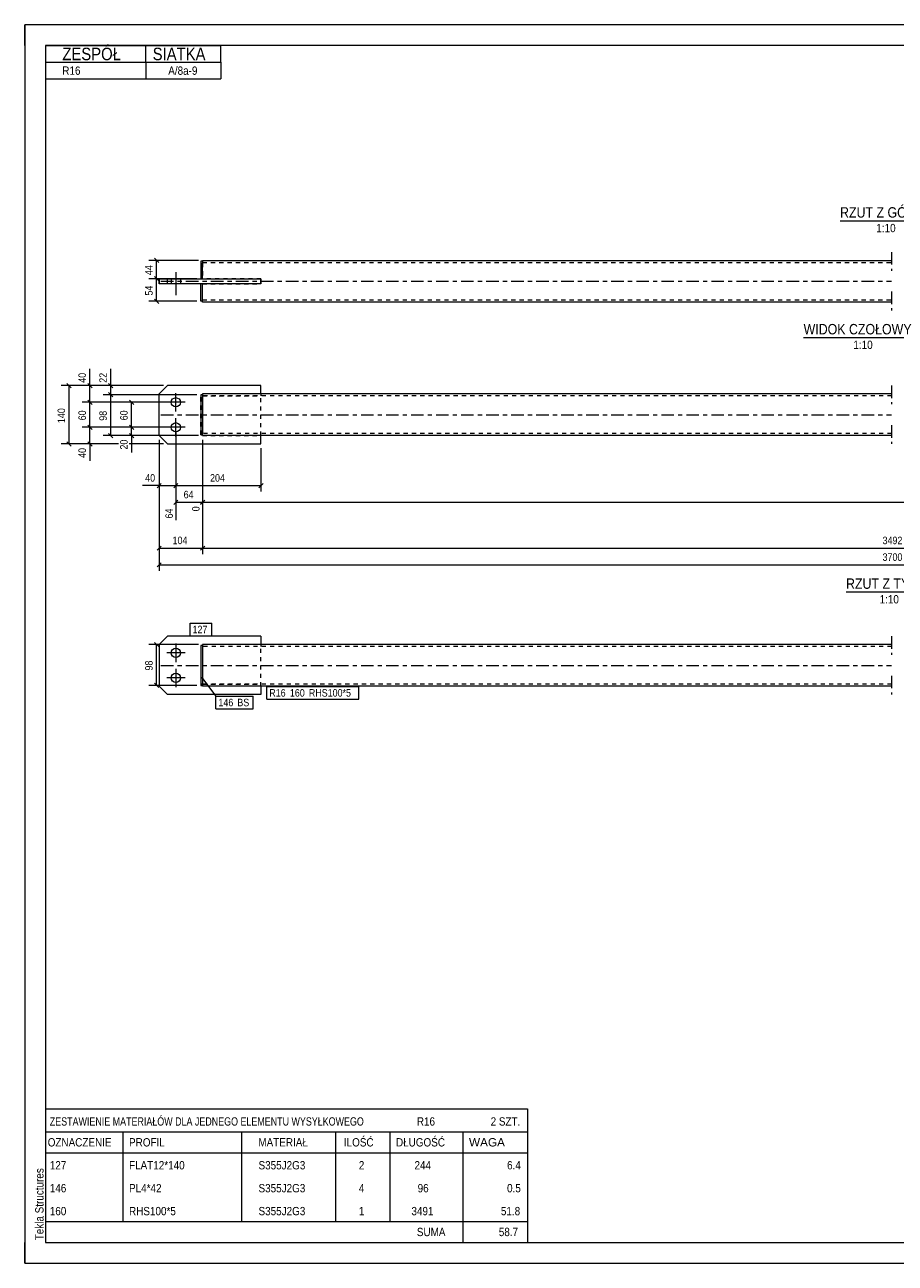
# Model space of a CAD drawing. Header units: millimetres. Extents: x 0 to 420, y 0 to 297.
# Tile 1 of 2: x 0 to 209, y 0 to 297. Entities that reach past the tile are written whole.
import ezdxf

# ---------------------------------------------------------------- set-up
doc = ezdxf.new("R2010")
doc.units = ezdxf.units.MM
for name, pattern in [('XKITLINE00', [0]), ('XKITLINE01', [4, 1, -1, 1, -1]), ('XKITLINE03', [6, 3, -1, 1, -1])]:
    doc.linetypes.add(name, pattern=pattern)
for name, color, linetype, lineweight in [('Arkusz rysunku', 3, 'Continuous', 0), ('Element', 2, 'Continuous', 0), ('Inny typ obiektu', 7, 'Continuous', 0), ('Wymiar', 4, 'Continuous', 0), ('Znak elementu', 2, 'Continuous', 0), ('Śruba', 3, 'Continuous', 0)]:
    doc.layers.add(name, color=color, linetype=linetype, lineweight=lineweight)
doc.styles.add('ARIAL', font='ARIAL.TTF')

msp = doc.modelspace()

# ---------------------------------------------------------------- linework, layer by layer
at = {"layer": 'Arkusz rysunku', "linetype": 'XKITLINE00', "lineweight": 0}
for p, q in [((420, 297), (0, 297)), ((0, 297), (0, 0)), ((0, 292), (0, 297)), ((5, 297), (0, 297)), ((415, 292), (5, 292)), ((5, 292), (5, 5)), ((0, 0), (0, 5)), ((5, 5), (415, 5)), ((0, 0), (420, 0))]:
    msp.add_line(p, q, dxfattribs=at)
at = {"layer": 'Element', "linetype": 'XKITLINE03', "lineweight": 0}
for p, q in [((207.82, 242.5), (207.82, 238)), ((32.62, 235.5), (207.82, 235.5)), ((207.82, 233), (207.82, 228.5)), ((207.82, 210.48), (207.82, 205.98)), ((32.62, 203.48), (207.82, 203.48)), ((207.82, 200.98), (207.82, 196.48)), ((207.82, 150.38), (207.82, 145.88)), ((32.62, 143.38), (207.82, 143.38)), ((207.82, 140.88), (207.82, 136.38))]:
    msp.add_line(p, q, dxfattribs=at)
at = {"layer": 'Element', "linetype": 'XKITLINE00', "lineweight": 0}
for p, q in [((42.62, 240.3), (42.22, 240.3)), ((42.22, 240.3), (42.22, 236.1)), ((42.62, 240.5), (42.62, 240.3)), ((42.62, 240.5), (207.82, 240.5)), ((42.62, 240.3), (42.62, 239.89)), ((42.62, 236.1), (42.62, 239.89)), ((32.22, 236.1), (56.62, 236.1)), ((32.22, 234.9), (32.22, 236.1)), ((56.62, 234.9), (32.22, 234.9)), ((34.22, 234.9), (34.22, 236.1)), ((42.22, 230.7), (42.22, 234.9)), ((42.62, 231.75), (42.62, 234.9)), ((56.62, 236.1), (56.62, 234.9)), ((42.62, 231.11), (42.62, 231.75)), ((42.62, 230.7), (42.22, 230.7)), ((42.62, 230.7), (42.62, 231.11)), ((42.62, 230.6), (42.62, 230.7)), ((42.62, 230.5), (42.62, 230.6)), ((207.82, 230.5), (42.62, 230.5)), ((32.22, 208.48), (34.22, 210.48)), ((32.22, 198.48), (32.22, 208.48)), ((56.62, 210.48), (34.22, 210.48)), ((42.62, 208.28), (42.22, 208.28)), ((42.22, 208.28), (42.22, 198.68)), ((207.82, 208.48), (42.62, 208.48)), ((42.62, 208.48), (42.62, 208.28)), ((42.62, 208.28), (42.62, 207.87)), ((56.62, 208.48), (56.62, 210.48)), ((42.62, 207.87), (42.62, 199.09)), ((42.62, 198.68), (42.62, 199.09)), ((32.22, 198.48), (34.22, 196.48)), ((34.22, 196.48), (56.62, 196.48)), ((42.22, 198.68), (42.62, 198.68)), ((42.62, 198.58), (42.62, 198.68)), ((42.62, 198.48), (42.62, 198.58)), ((207.82, 198.48), (42.62, 198.48)), ((56.62, 196.48), (56.62, 198.48)), ((32.22, 148.38), (34.22, 150.38)), ((56.62, 150.38), (34.22, 150.38)), ((56.62, 150.38), (56.62, 148.38)), ((32.22, 148.38), (32.22, 138.38)), ((42.62, 148.18), (42.22, 148.18)), ((42.22, 148.18), (42.22, 138.58)), ((42.62, 148.38), (42.62, 148.18)), ((207.82, 148.38), (42.62, 148.38)), ((42.62, 148.18), (42.62, 147.77)), ((42.62, 147.77), (42.62, 138.99)), ((32.22, 138.38), (34.22, 136.38)), ((42.22, 138.58), (42.62, 138.58)), ((42.62, 138.58), (42.62, 138.99)), ((42.62, 138.48), (42.62, 138.58)), ((42.62, 138.38), (42.62, 138.48)), ((207.82, 138.38), (42.62, 138.38)), ((56.62, 138.38), (56.62, 136.38)), ((56.62, 136.38), (34.22, 136.38))]:
    msp.add_line(p, q, dxfattribs=at)
at = {"layer": 'Element', "linetype": 'XKITLINE01', "lineweight": 0}
for p, q in [((42.62, 240.3), (42.62, 239.25)), ((42.62, 240), (207.82, 240)), ((42.62, 239.89), (42.62, 236.1)), ((32.22, 236.1), (32.22, 234.9)), ((34.22, 234.9), (34.22, 236.1)), ((42.62, 236.1), (42.22, 236.1)), ((42.62, 234.9), (42.22, 234.9)), ((56.62, 236.1), (42.62, 236.1)), ((42.62, 234.9), (56.62, 234.9)), ((42.62, 231.11), (42.62, 234.9)), ((56.62, 234.9), (56.62, 236.1)), ((56.62, 234.9), (56.62, 236.1)), ((42.62, 230.7), (42.62, 231.11)), ((42.62, 231), (207.82, 231)), ((42.62, 208.28), (42.22, 208.28)), ((42.22, 198.68), (42.22, 208.28)), ((42.62, 208.28), (42.62, 207.87)), ((42.62, 198.68), (42.62, 208.28)), ((207.82, 207.98), (42.62, 207.98)), ((42.62, 207.98), (56.62, 207.98)), ((56.62, 208.48), (56.62, 207.98)), ((56.62, 198.48), (56.62, 208.48)), ((42.62, 207.87), (42.62, 199.09)), ((42.62, 198.68), (42.62, 199.09)), ((42.62, 198.68), (42.22, 198.68)), ((207.82, 198.98), (42.62, 198.98)), ((42.62, 198.48), (42.62, 198.58)), ((42.62, 198.48), (56.62, 198.48)), ((56.62, 198.48), (56.62, 198.98)), ((42.62, 148.18), (42.22, 148.18)), ((42.22, 148.18), (42.22, 138.58)), ((42.62, 148.18), (42.62, 147.77)), ((42.62, 148.18), (42.62, 138.58)), ((207.82, 147.88), (42.62, 147.88)), ((42.62, 147.77), (42.62, 138.99)), ((56.62, 148.38), (56.62, 147.88)), ((56.62, 138.38), (56.62, 148.38)), ((42.62, 138.58), (42.22, 138.58)), ((42.62, 138.94), (42.62, 138.99)), ((42.62, 138.99), (42.62, 138.58)), ((207.82, 138.88), (42.62, 138.88)), ((42.62, 138.88), (56.62, 138.88)), ((56.62, 138.38), (56.62, 138.88)), ((56.62, 138.48), (56.62, 138.38))]:
    msp.add_line(p, q, dxfattribs=at)
at = {"layer": 'Inny typ obiektu', "linetype": 'XKITLINE00', "lineweight": 0}
for p, q in [((5, 292), (47, 292)), ((5, 292), (5, 288)), ((29, 288), (29, 292)), ((47, 288), (47, 292)), ((5, 288), (47, 288)), ((5, 288), (5, 284)), ((29, 288), (29, 284)), ((47, 288), (47, 284)), ((5, 284), (47, 284)), ((195.46, 250), (218.06, 250)), ((186.72, 222), (215.8, 222)), ((196.89, 160.98), (218.19, 160.98)), ((5, 37), (5, 31.5)), ((5, 37), (120.5, 37)), ((120.5, 37), (120.5, 31.5)), ((5, 31.5), (5, 26.5)), ((5, 31.5), (120.5, 31.5)), ((23.5, 31.5), (23.5, 26.5)), ((52, 26.5), (52, 31.5)), ((74.5, 31.5), (74.5, 26.5)), ((87.5, 31.5), (87.5, 26.5)), ((105, 31.5), (105, 26.5)), ((120.5, 31.5), (120.5, 26.5)), ((5, 26.5), (120.5, 26.5)), ((5, 26.5), (5, 21)), ((23.5, 26.5), (23.5, 21)), ((52, 21), (52, 26.5)), ((74.5, 26.5), (74.5, 21)), ((87.5, 26.5), (87.5, 21)), ((105, 26.5), (105, 21)), ((120.5, 26.5), (120.5, 21)), ((5, 21), (5, 15.5)), ((23.5, 21), (23.5, 15.5)), ((52, 15.5), (52, 21)), ((74.5, 21), (74.5, 15.5)), ((87.5, 21), (87.5, 15.5)), ((105, 21), (105, 15.5)), ((120.5, 21), (120.5, 15.5)), ((5, 15.5), (5, 10)), ((23.5, 15.5), (23.5, 10)), ((52, 10), (52, 15.5)), ((74.5, 15.5), (74.5, 10)), ((87.5, 15.5), (87.5, 10)), ((105, 15.5), (105, 10)), ((120.5, 15.5), (120.5, 10)), ((5, 10), (5, 5)), ((5, 10), (120.5, 10)), ((105, 10), (105, 5)), ((120.5, 10), (120.5, 5)), ((5, 5), (120.5, 5))]:
    msp.add_line(p, q, dxfattribs=at)
at = {"layer": 'Wymiar', "linetype": 'XKITLINE00', "lineweight": 0}
for p, q in [((31.11, 241.01), (32.13, 239.99)), ((41.62, 240.5), (29.76, 240.5)), ((31.62, 236.1), (31.62, 240.5)), ((41.22, 236.1), (29.76, 236.1)), ((41.22, 236.1), (29.76, 236.1)), ((31.11, 236.61), (32.13, 235.59)), ((31.11, 236.61), (32.13, 235.59)), ((31.62, 230.7), (31.62, 236.1)), ((41.22, 230.7), (29.76, 230.7)), ((31.11, 231.21), (32.13, 230.19)), ((15.62, 210.48), (15.62, 214.5)), ((15.62, 210.48), (15.62, 214.5)), ((20.62, 210.48), (20.62, 214.5)), ((20.62, 210.48), (20.62, 214.5)), ((10.11, 210.99), (11.13, 209.97)), ((15.11, 210.99), (16.13, 209.97)), ((20.11, 210.99), (21.13, 209.97)), ((31.22, 210.48), (8.76, 210.48)), ((10.62, 196.48), (10.62, 210.48)), ((33.22, 210.48), (13.76, 210.48)), ((15.62, 206.48), (15.62, 210.48)), ((33.22, 210.48), (18.76, 210.48)), ((41.22, 208.28), (18.76, 208.28)), ((41.22, 208.28), (18.76, 208.28)), ((20.11, 208.79), (21.13, 207.77)), ((20.11, 208.79), (21.13, 207.77)), ((20.62, 208.28), (20.62, 210.48)), ((20.62, 198.48), (20.62, 208.28)), ((35.22, 206.48), (13.76, 206.48)), ((35.22, 206.48), (13.76, 206.48)), ((15.11, 206.99), (16.13, 205.97)), ((15.11, 206.99), (16.13, 205.97)), ((15.62, 200.48), (15.62, 206.48)), ((35.22, 206.48), (23.76, 206.48)), ((25.11, 206.99), (26.13, 205.97)), ((25.62, 200.48), (25.62, 206.48)), ((35.22, 200.48), (13.76, 200.48)), ((35.22, 200.48), (13.76, 200.48)), ((15.11, 200.99), (16.13, 199.97)), ((15.11, 200.99), (16.13, 199.97)), ((15.62, 196.48), (15.62, 200.48)), ((35.22, 200.48), (23.76, 200.48)), ((35.22, 200.48), (23.76, 200.48)), ((25.11, 200.99), (26.13, 199.97)), ((25.11, 200.99), (26.13, 199.97)), ((25.62, 198.48), (25.62, 200.48)), ((36.22, 199.48), (36.22, 178.19)), ((36.22, 199.48), (36.22, 185.04)), ((36.22, 199.48), (36.22, 185.04)), ((22.5, 196.48), (8.76, 196.48)), ((10.11, 196.99), (11.13, 195.97)), ((22.5, 196.48), (13.76, 196.48)), ((15.11, 196.99), (16.13, 195.97)), ((15.62, 196.48), (15.62, 192.46)), ((15.62, 196.48), (15.62, 192.46)), ((41.62, 198.48), (18.76, 198.48)), ((20.11, 198.99), (21.13, 197.97)), ((41.62, 198.48), (23.76, 198.48)), ((31.22, 196.48), (25.02, 196.48)), ((33.22, 196.48), (25.02, 196.48)), ((25.11, 198.99), (26.13, 197.97)), ((25.62, 198.48), (25.62, 194.46)), ((25.62, 198.48), (25.62, 194.46)), ((32.22, 197.48), (32.22, 166.04)), ((32.22, 197.48), (32.22, 170.04)), ((32.22, 197.48), (32.22, 185.04)), ((42.62, 197.48), (42.62, 170.04)), ((42.62, 197.48), (42.62, 170.04)), ((42.62, 197.48), (42.62, 180.32)), ((42.62, 197.48), (42.62, 180.32)), ((56.62, 195.48), (56.62, 185.04)), ((32.22, 186.48), (28.2, 186.48)), ((32.22, 186.48), (28.2, 186.48)), ((32.73, 186.99), (31.71, 185.97)), ((32.22, 186.48), (36.22, 186.48)), ((36.73, 186.99), (35.71, 185.97)), ((36.73, 186.99), (35.71, 185.97)), ((36.22, 186.48), (56.62, 186.48)), ((57.13, 186.99), (56.11, 185.97)), ((36.73, 182.99), (35.71, 181.97)), ((36.22, 182.48), (42.62, 182.48)), ((43.13, 182.99), (42.11, 181.97)), ((43.13, 182.99), (42.16, 182.02)), ((42.62, 182.48), (380.42, 182.48)), ((32.73, 171.99), (31.71, 170.97)), ((32.22, 171.48), (42.62, 171.48)), ((43.13, 171.99), (42.11, 170.97)), ((43.13, 171.99), (42.11, 170.97)), ((42.62, 171.48), (374.02, 171.48)), ((32.73, 167.99), (31.71, 166.97)), ((32.22, 167.48), (384.42, 167.48)), ((31.11, 148.89), (32.13, 147.87)), ((41.62, 148.38), (29.76, 148.38)), ((31.62, 138.58), (31.62, 148.38)), ((41.22, 138.58), (29.76, 138.58)), ((31.11, 139.09), (32.13, 138.07))]:
    msp.add_line(p, q, dxfattribs=at)
at = {"layer": 'Znak elementu', "linetype": 'XKITLINE00', "lineweight": 0}
for p, q in [((39.62, 153.48), (44.83, 153.48)), ((39.62, 150.48), (39.62, 153.48)), ((44.83, 150.48), (44.83, 153.48)), ((39.62, 150.48), (44.83, 150.48)), ((42.33, 140.53), (45.83, 135.97)), ((58.02, 138.28), (80.05, 138.28)), ((58.02, 135.28), (58.02, 138.28)), ((80.05, 135.28), (80.05, 138.28)), ((45.83, 135.97), (54.78, 135.97)), ((45.83, 132.97), (45.83, 135.97)), ((54.78, 132.97), (54.78, 135.97)), ((58.02, 135.28), (80.05, 135.28)), ((45.83, 132.97), (54.78, 132.97))]:
    msp.add_line(p, q, dxfattribs=at)
at = {"layer": 'Śruba', "linetype": 'XKITLINE00', "lineweight": 0}
for p, q in [((36.22, 237.65), (36.22, 232.15)), ((36.22, 237.65), (36.22, 232.15)), ((35.12, 236.1), (35.12, 234.9)), ((35.12, 236.1), (35.12, 234.9)), ((37.32, 236.1), (37.32, 234.9)), ((37.32, 236.1), (37.32, 234.9)), ((36.22, 204.28), (36.22, 208.68)), ((38.42, 206.48), (34.02, 206.48)), ((36.22, 198.28), (36.22, 202.68)), ((38.42, 200.48), (34.02, 200.48)), ((36.22, 148.58), (36.22, 144.18)), ((38.42, 146.38), (34.02, 146.38)), ((36.22, 142.58), (36.22, 138.18)), ((38.42, 140.38), (34.02, 140.38))]:
    msp.add_line(p, q, dxfattribs=at)
for centre in [(36.22, 206.48), (36.22, 200.48), (36.22, 146.38), (36.22, 140.38)]:
    msp.add_circle(centre, 1.1, dxfattribs=at)

# ---------------------------------------------------------------- texts
at = {"layer": 'Arkusz rysunku', "style": 'ARIAL', "width": 0.85}
msp.add_text('Tekla Structures', height=2, rotation=90, dxfattribs=at).set_placement((4.5, 5.5))
at = {"layer": 'Inny typ obiektu', "style": 'ARIAL'}
for s, height, width, p in [('ZESPÓŁ', 3, 0.85, (9, 288.5)), ('SIATKA', 3, 0.85, (30.66, 288.5)), ('R16', 2, 0.85, (9, 285)), ('A/8a-9', 2, 0.85, (34.4, 285)), ('RZUT Z GÓRY', 2.5, 0.85, (195.46, 250.75)), ('1:10', 2, 0.85, (204.16, 247.25)), ('WIDOK CZOŁOWY', 2.5, 0.85, (186.72, 222.75)), ('1:10', 2, 0.85, (198.66, 219.25)), ('RZUT Z TYŁU', 2.5, 0.85, (196.89, 161.73)), ('1:10', 2, 0.85, (204.94, 158.23)), ('ZESTAWIENIE MATERIAŁÓW DLA JEDNEGO ELEMENTU WYSYŁKOWEGO', 2, 0.765, (6, 33)), ('R16', 2, 0.85, (94, 33)), ('2', 2, 0.85, (111.69, 33)), (' SZT.', 2, 0.85, (113, 33)), ('OZNACZENIE', 2, 0.85, (5.5, 28)), ('PROFIL', 2, 0.85, (25, 28)), ('MATERIAŁ', 2, 0.85, (56, 28)), ('ILOŚĆ', 2, 0.85, (76.5, 28)), ('DŁUGOŚĆ', 2, 0.85, (89, 28)), ('WAGA', 2, 1.008832, (106.5, 28)), ('127', 2, 0.85, (6, 22.5)), ('FLAT12*140', 2, 0.85, (25, 22.5)), ('S355J2G3', 2, 0.85, (56.04, 22.5)), ('2', 2, 0.85, (80.09, 22.5)), ('244', 2, 0.85, (93.44, 22.5)), ('6.4', 2, 0.85, (115.63, 22.5)), ('146', 2, 0.85, (6, 17)), ('PL4*42', 2, 0.85, (25, 17)), ('S355J2G3', 2, 0.85, (56.04, 17)), ('4', 2, 0.85, (80.09, 17)), ('96', 2, 0.85, (94.19, 17)), ('0.5', 2, 0.85, (115.63, 17)), ('160', 2, 0.85, (6, 11.5)), ('RHS100*5', 2, 0.85, (25, 11.5)), ('S355J2G3', 2, 0.85, (56.04, 11.5)), ('1', 2, 0.85, (80.09, 11.5)), ('3491', 2, 0.85, (92.7, 11.5)), ('51.8', 2, 0.85, (114.15, 11.5)), ('SUMA', 2, 0.85, (94, 6.5)), ('58.7', 2, 0.85, (113.65, 6.5))]:
    msp.add_text(s, height=height, dxfattribs=dict(at, width=width)).set_placement(p)
at = {"layer": 'Wymiar', "style": 'ARIAL', "width": 0.85}
for s, p in [('44', (30.66, 236.96)), ('54', (30.66, 232.06)), ('40', (14.66, 211.15)), ('22', (19.66, 211.15)), ('140', (9.66, 201.48)), ('60', (14.66, 202.14)), ('98', (19.66, 202.04)), ('60', (24.66, 202.14)), ('20', (24.66, 195.13)), ('40', (14.66, 193.13)), ('0', (41.9, 180.32)), ('64', (35.5, 178.59)), ('98', (30.66, 142.14))]:
    msp.add_text(s, height=1.8, rotation=90.0002, dxfattribs=at).set_placement(p)
for s, p in [('40', (28.87, 187.44)), ('204', (44.42, 187.44)), ('64', (38.08, 183.44)), ('104', (35.42, 172.44)), ('3492', (205.65, 172.44)), ('3700', (205.65, 168.44))]:
    msp.add_text(s, height=1.8, dxfattribs=at).set_placement(p)
at = {"layer": 'Znak elementu', "style": 'ARIAL', "width": 0.85}
for s, p in [('127', (40.22, 151.08)), ('R16', (58.62, 135.88)), ('160', (63.56, 135.88)), ('RHS100*5', (68.11, 135.88)), ('146', (46.43, 133.57)), ('BS', (50.97, 133.57))]:
    msp.add_text(s, height=1.8, dxfattribs=at).set_placement(p)

doc.saveas('drawing.dxf')
